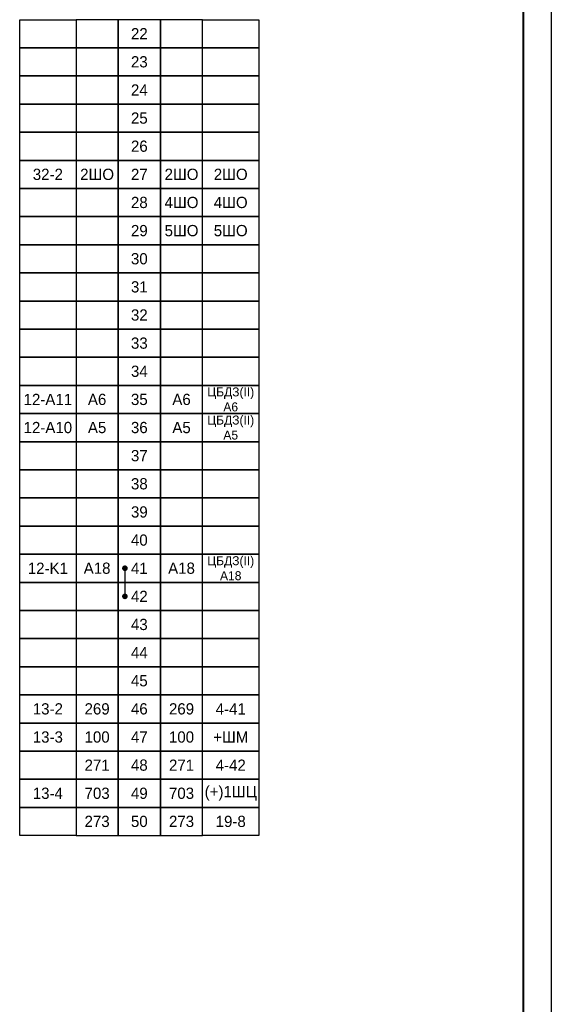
# Model space of a CAD drawing. Header units: millimetres. Extents: x 4897 to 12009, y -3017 to 2708.
# Tile 74 of 86: x 8800 to 8894, y 800 to 975. Entities that reach past the tile are written whole.
import ezdxf

# ---------------------------------------------------------------- set-up
doc = ezdxf.new("R2010")
doc.units = ezdxf.units.MM
doc.styles.add('SIMPLEX', font='txt', dxfattribs={"height": 5})

msp = doc.modelspace()

# ---------------------------------------------------------------- linework, layer by layer
for p, q in [((8894.32, 1132.6), (8894.32, 712.59)), ((8818.56, 877.53), (8818.56, 872.53))]:
    msp.add_line(p, q)
at = {"lineweight": 40}
msp.add_line((8889.32, 1112.6), (8889.32, 717.5), dxfattribs=at)
for points in [[(8809.87, 970.03), (8799.87, 970.03), (8799.87, 975.03), (8809.87, 975.03)], [(8809.87, 970.03), (8817.37, 970.03), (8817.37, 975.03), (8809.87, 975.03)], [(8817.37, 970.03), (8824.87, 970.03), (8824.87, 975.03), (8817.37, 975.03)], [(8824.87, 970.03), (8832.37, 970.03), (8832.37, 975.03), (8824.87, 975.03)], [(8842.36, 970.03), (8832.37, 970.03), (8832.37, 975.03), (8842.36, 975.03)], [(8809.87, 965.03), (8799.87, 965.03), (8799.87, 970.03), (8809.87, 970.03)], [(8809.87, 965.03), (8817.37, 965.03), (8817.37, 970.03), (8809.87, 970.03)], [(8817.37, 965.03), (8824.87, 965.03), (8824.87, 970.03), (8817.37, 970.03)], [(8824.87, 965.03), (8832.37, 965.03), (8832.37, 970.03), (8824.87, 970.03)], [(8842.36, 965.03), (8832.37, 965.03), (8832.37, 970.03), (8842.36, 970.03)], [(8809.87, 960.03), (8799.87, 960.03), (8799.87, 965.03), (8809.87, 965.03)], [(8809.87, 960.03), (8817.37, 960.03), (8817.37, 965.03), (8809.87, 965.03)], [(8817.37, 960.03), (8824.87, 960.03), (8824.87, 965.03), (8817.37, 965.03)], [(8824.87, 960.03), (8832.37, 960.03), (8832.37, 965.03), (8824.87, 965.03)], [(8842.36, 960.03), (8832.37, 960.03), (8832.37, 965.03), (8842.36, 965.03)], [(8809.87, 955.03), (8799.87, 955.03), (8799.87, 960.03), (8809.87, 960.03)], [(8809.87, 955.03), (8799.87, 955.03), (8799.87, 960.03), (8809.87, 960.03)], [(8809.87, 955.03), (8817.37, 955.03), (8817.37, 960.03), (8809.87, 960.03)], [(8809.87, 955.03), (8817.37, 955.03), (8817.37, 960.03), (8809.87, 960.03)], [(8817.37, 955.03), (8824.87, 955.03), (8824.87, 960.03), (8817.37, 960.03)], [(8824.87, 955.03), (8832.37, 955.03), (8832.37, 960.03), (8824.87, 960.03)], [(8824.87, 955.03), (8832.37, 955.03), (8832.37, 960.03), (8824.87, 960.03)], [(8842.36, 955.03), (8832.37, 955.03), (8832.37, 960.03), (8842.36, 960.03)], [(8842.36, 955.03), (8832.37, 955.03), (8832.37, 960.03), (8842.36, 960.03)], [(8809.87, 950.03), (8799.87, 950.03), (8799.87, 955.03), (8809.87, 955.03)], [(8809.87, 950.03), (8799.87, 950.03), (8799.87, 955.03), (8809.87, 955.03)], [(8809.87, 950.03), (8817.37, 950.03), (8817.37, 955.03), (8809.87, 955.03)], [(8809.87, 950.03), (8817.37, 950.03), (8817.37, 955.03), (8809.87, 955.03)], [(8817.37, 950.03), (8824.87, 950.03), (8824.87, 955.03), (8817.37, 955.03)], [(8824.87, 950.03), (8832.37, 950.03), (8832.37, 955.03), (8824.87, 955.03)], [(8824.87, 950.03), (8832.37, 950.03), (8832.37, 955.03), (8824.87, 955.03)], [(8842.36, 950.03), (8832.37, 950.03), (8832.37, 955.03), (8842.36, 955.03)], [(8842.36, 950.03), (8832.37, 950.03), (8832.37, 955.03), (8842.36, 955.03)], [(8809.87, 945.03), (8799.87, 945.03), (8799.87, 950.03), (8809.87, 950.03)], [(8809.87, 945.03), (8817.37, 945.03), (8817.37, 950.03), (8809.87, 950.03)], [(8817.37, 945.03), (8824.87, 945.03), (8824.87, 950.03), (8817.37, 950.03)], [(8824.87, 945.03), (8832.37, 945.03), (8832.37, 950.03), (8824.87, 950.03)], [(8842.36, 945.03), (8832.37, 945.03), (8832.37, 950.03), (8842.36, 950.03)], [(8809.87, 940.03), (8799.87, 940.03), (8799.87, 945.03), (8809.87, 945.03)], [(8809.87, 940.03), (8817.37, 940.03), (8817.37, 945.03), (8809.87, 945.03)], [(8817.37, 940.03), (8824.87, 940.03), (8824.87, 945.03), (8817.37, 945.03)], [(8824.87, 940.03), (8832.37, 940.03), (8832.37, 945.03), (8824.87, 945.03)], [(8842.36, 940.03), (8832.37, 940.03), (8832.37, 945.03), (8842.36, 945.03)], [(8809.87, 935.03), (8799.87, 935.03), (8799.87, 940.03), (8809.87, 940.03)], [(8809.87, 935.03), (8799.87, 935.03), (8799.87, 940.03), (8809.87, 940.03)], [(8809.87, 935.03), (8817.37, 935.03), (8817.37, 940.03), (8809.87, 940.03)], [(8809.87, 935.03), (8817.37, 935.03), (8817.37, 940.03), (8809.87, 940.03)], [(8817.37, 935.03), (8824.87, 935.03), (8824.87, 940.03), (8817.37, 940.03)], [(8824.87, 935.03), (8832.37, 935.03), (8832.37, 940.03), (8824.87, 940.03)], [(8824.87, 935.03), (8832.37, 935.03), (8832.37, 940.03), (8824.87, 940.03)], [(8842.36, 935.03), (8832.37, 935.03), (8832.37, 940.03), (8842.36, 940.03)], [(8842.36, 935.03), (8832.37, 935.03), (8832.37, 940.03), (8842.36, 940.03)], [(8809.87, 930.03), (8799.87, 930.03), (8799.87, 935.03), (8809.87, 935.03)], [(8809.87, 930.03), (8799.87, 930.03), (8799.87, 935.03), (8809.87, 935.03)], [(8809.87, 930.03), (8817.37, 930.03), (8817.37, 935.03), (8809.87, 935.03)], [(8809.87, 930.03), (8817.37, 930.03), (8817.37, 935.03), (8809.87, 935.03)], [(8817.37, 930.03), (8824.87, 930.03), (8824.87, 935.03), (8817.37, 935.03)], [(8824.87, 930.03), (8832.37, 930.03), (8832.37, 935.03), (8824.87, 935.03)], [(8824.87, 930.03), (8832.37, 930.03), (8832.37, 935.03), (8824.87, 935.03)], [(8842.36, 930.03), (8832.37, 930.03), (8832.37, 935.03), (8842.36, 935.03)], [(8842.36, 930.03), (8832.37, 930.03), (8832.37, 935.03), (8842.36, 935.03)], [(8809.87, 925.03), (8799.87, 925.03), (8799.87, 930.03), (8809.87, 930.03)], [(8809.87, 925.03), (8799.87, 925.03), (8799.87, 930.03), (8809.87, 930.03)], [(8809.87, 925.03), (8817.37, 925.03), (8817.37, 930.03), (8809.87, 930.03)], [(8809.87, 925.03), (8817.37, 925.03), (8817.37, 930.03), (8809.87, 930.03)], [(8817.37, 925.03), (8824.87, 925.03), (8824.87, 930.03), (8817.37, 930.03)], [(8824.87, 925.03), (8832.37, 925.03), (8832.37, 930.03), (8824.87, 930.03)], [(8824.87, 925.03), (8832.37, 925.03), (8832.37, 930.03), (8824.87, 930.03)], [(8842.36, 925.03), (8832.37, 925.03), (8832.37, 930.03), (8842.36, 930.03)], [(8842.36, 925.03), (8832.37, 925.03), (8832.37, 930.03), (8842.36, 930.03)], [(8809.87, 920.03), (8799.87, 920.03), (8799.87, 925.03), (8809.87, 925.03)], [(8809.87, 920.03), (8799.87, 920.03), (8799.87, 925.03), (8809.87, 925.03)], [(8809.87, 920.03), (8817.37, 920.03), (8817.37, 925.03), (8809.87, 925.03)], [(8809.87, 920.03), (8817.37, 920.03), (8817.37, 925.03), (8809.87, 925.03)], [(8817.37, 920.03), (8824.87, 920.03), (8824.87, 925.03), (8817.37, 925.03)], [(8824.87, 920.03), (8832.37, 920.03), (8832.37, 925.03), (8824.87, 925.03)], [(8824.87, 920.03), (8832.37, 920.03), (8832.37, 925.03), (8824.87, 925.03)], [(8842.36, 920.03), (8832.37, 920.03), (8832.37, 925.03), (8842.36, 925.03)], [(8842.36, 920.03), (8832.37, 920.03), (8832.37, 925.03), (8842.36, 925.03)], [(8809.87, 915.03), (8799.87, 915.03), (8799.87, 920.03), (8809.87, 920.03)], [(8809.87, 915.03), (8799.87, 915.03), (8799.87, 920.03), (8809.87, 920.03)], [(8809.87, 915.03), (8817.37, 915.03), (8817.37, 920.03), (8809.87, 920.03)], [(8809.87, 915.03), (8817.37, 915.03), (8817.37, 920.03), (8809.87, 920.03)], [(8817.37, 915.03), (8824.87, 915.03), (8824.87, 920.03), (8817.37, 920.03)], [(8824.87, 915.03), (8832.37, 915.03), (8832.37, 920.03), (8824.87, 920.03)], [(8824.87, 915.03), (8832.37, 915.03), (8832.37, 920.03), (8824.87, 920.03)], [(8842.36, 915.03), (8832.37, 915.03), (8832.37, 920.03), (8842.36, 920.03)], [(8842.36, 915.03), (8832.37, 915.03), (8832.37, 920.03), (8842.36, 920.03)], [(8809.87, 910.03), (8799.87, 910.03), (8799.87, 915.03), (8809.87, 915.03)], [(8809.87, 910.03), (8799.87, 910.03), (8799.87, 915.03), (8809.87, 915.03)], [(8809.87, 910.03), (8817.37, 910.03), (8817.37, 915.03), (8809.87, 915.03)], [(8809.87, 910.03), (8817.37, 910.03), (8817.37, 915.03), (8809.87, 915.03)], [(8817.37, 910.03), (8824.87, 910.03), (8824.87, 915.03), (8817.37, 915.03)], [(8824.87, 910.03), (8832.37, 910.03), (8832.37, 915.03), (8824.87, 915.03)], [(8824.87, 910.03), (8832.37, 910.03), (8832.37, 915.03), (8824.87, 915.03)], [(8842.36, 910.03), (8832.37, 910.03), (8832.37, 915.03), (8842.36, 915.03)], [(8842.36, 910.03), (8832.37, 910.03), (8832.37, 915.03), (8842.36, 915.03)], [(8809.87, 905.03), (8799.87, 905.03), (8799.87, 910.03), (8809.87, 910.03)], [(8809.87, 905.03), (8799.87, 905.03), (8799.87, 910.03), (8809.87, 910.03)], [(8809.87, 905.03), (8817.37, 905.03), (8817.37, 910.03), (8809.87, 910.03)], [(8809.87, 905.03), (8817.37, 905.03), (8817.37, 910.03), (8809.87, 910.03)], [(8817.37, 905.03), (8824.87, 905.03), (8824.87, 910.03), (8817.37, 910.03)], [(8824.87, 905.03), (8832.37, 905.03), (8832.37, 910.03), (8824.87, 910.03)], [(8824.87, 905.03), (8832.37, 905.03), (8832.37, 910.03), (8824.87, 910.03)], [(8842.36, 905.03), (8832.37, 905.03), (8832.37, 910.03), (8842.36, 910.03)], [(8842.36, 905.03), (8832.37, 905.03), (8832.37, 910.03), (8842.36, 910.03)], [(8809.87, 900.03), (8799.87, 900.03), (8799.87, 905.03), (8809.87, 905.03)], [(8809.87, 900.03), (8799.87, 900.03), (8799.87, 905.03), (8809.87, 905.03)], [(8809.87, 900.03), (8817.37, 900.03), (8817.37, 905.03), (8809.87, 905.03)], [(8809.87, 900.03), (8817.37, 900.03), (8817.37, 905.03), (8809.87, 905.03)], [(8817.37, 900.03), (8824.87, 900.03), (8824.87, 905.03), (8817.37, 905.03)], [(8824.87, 900.03), (8832.37, 900.03), (8832.37, 905.03), (8824.87, 905.03)], [(8824.87, 900.03), (8832.37, 900.03), (8832.37, 905.03), (8824.87, 905.03)], [(8842.36, 900.03), (8832.37, 900.03), (8832.37, 905.03), (8842.36, 905.03)], [(8842.36, 900.03), (8832.37, 900.03), (8832.37, 905.03), (8842.36, 905.03)], [(8809.87, 895.03), (8799.87, 895.03), (8799.87, 900.03), (8809.87, 900.03)], [(8809.87, 895.03), (8799.87, 895.03), (8799.87, 900.03), (8809.87, 900.03)], [(8809.87, 895.03), (8817.37, 895.03), (8817.37, 900.03), (8809.87, 900.03)], [(8809.87, 895.03), (8817.37, 895.03), (8817.37, 900.03), (8809.87, 900.03)], [(8817.37, 895.03), (8824.87, 895.03), (8824.87, 900.03), (8817.37, 900.03)], [(8824.87, 895.03), (8832.37, 895.03), (8832.37, 900.03), (8824.87, 900.03)], [(8824.87, 895.03), (8832.37, 895.03), (8832.37, 900.03), (8824.87, 900.03)], [(8842.36, 895.03), (8832.37, 895.03), (8832.37, 900.03), (8842.36, 900.03)], [(8842.36, 895.03), (8832.37, 895.03), (8832.37, 900.03), (8842.36, 900.03)], [(8809.87, 890.03), (8799.87, 890.03), (8799.87, 895.03), (8809.87, 895.03)], [(8809.87, 890.03), (8799.87, 890.03), (8799.87, 895.03), (8809.87, 895.03)], [(8809.87, 890.03), (8817.37, 890.03), (8817.37, 895.03), (8809.87, 895.03)], [(8809.87, 890.03), (8817.37, 890.03), (8817.37, 895.03), (8809.87, 895.03)], [(8817.37, 890.03), (8824.87, 890.03), (8824.87, 895.03), (8817.37, 895.03)], [(8824.87, 890.03), (8832.37, 890.03), (8832.37, 895.03), (8824.87, 895.03)], [(8824.87, 890.03), (8832.37, 890.03), (8832.37, 895.03), (8824.87, 895.03)], [(8842.36, 890.03), (8832.37, 890.03), (8832.37, 895.03), (8842.36, 895.03)], [(8842.36, 890.03), (8832.37, 890.03), (8832.37, 895.03), (8842.36, 895.03)], [(8809.87, 885.03), (8799.87, 885.03), (8799.87, 890.03), (8809.87, 890.03)], [(8809.87, 885.03), (8799.87, 885.03), (8799.87, 890.03), (8809.87, 890.03)], [(8809.87, 885.03), (8817.37, 885.03), (8817.37, 890.03), (8809.87, 890.03)], [(8809.87, 885.03), (8817.37, 885.03), (8817.37, 890.03), (8809.87, 890.03)], [(8817.37, 885.03), (8824.87, 885.03), (8824.87, 890.03), (8817.37, 890.03)], [(8824.87, 885.03), (8832.37, 885.03), (8832.37, 890.03), (8824.87, 890.03)], [(8824.87, 885.03), (8832.37, 885.03), (8832.37, 890.03), (8824.87, 890.03)], [(8842.36, 885.03), (8832.37, 885.03), (8832.37, 890.03), (8842.36, 890.03)], [(8842.36, 885.03), (8832.37, 885.03), (8832.37, 890.03), (8842.36, 890.03)], [(8809.87, 880.03), (8799.87, 880.03), (8799.87, 885.03), (8809.87, 885.03)], [(8809.87, 880.03), (8799.87, 880.03), (8799.87, 885.03), (8809.87, 885.03)], [(8809.87, 880.03), (8817.37, 880.03), (8817.37, 885.03), (8809.87, 885.03)], [(8809.87, 880.03), (8817.37, 880.03), (8817.37, 885.03), (8809.87, 885.03)], [(8817.37, 880.03), (8824.87, 880.03), (8824.87, 885.03), (8817.37, 885.03)], [(8824.87, 880.03), (8832.37, 880.03), (8832.37, 885.03), (8824.87, 885.03)], [(8824.87, 880.03), (8832.37, 880.03), (8832.37, 885.03), (8824.87, 885.03)], [(8842.36, 880.03), (8832.37, 880.03), (8832.37, 885.03), (8842.36, 885.03)], [(8842.36, 880.03), (8832.37, 880.03), (8832.37, 885.03), (8842.36, 885.03)], [(8809.87, 875.03), (8799.87, 875.03), (8799.87, 880.03), (8809.87, 880.03)], [(8809.87, 875.03), (8817.37, 875.03), (8817.37, 880.03), (8809.87, 880.03)], [(8817.37, 875.03), (8824.87, 875.03), (8824.87, 880.03), (8817.37, 880.03)], [(8824.87, 875.03), (8832.37, 875.03), (8832.37, 880.03), (8824.87, 880.03)], [(8842.36, 875.03), (8832.37, 875.03), (8832.37, 880.03), (8842.36, 880.03)], [(8809.87, 870.03), (8799.87, 870.03), (8799.87, 875.03), (8809.87, 875.03)], [(8809.87, 870.03), (8817.37, 870.03), (8817.37, 875.03), (8809.87, 875.03)], [(8817.37, 870.03), (8824.87, 870.03), (8824.87, 875.03), (8817.37, 875.03)], [(8824.87, 870.03), (8832.37, 870.03), (8832.37, 875.03), (8824.87, 875.03)], [(8842.36, 870.03), (8832.37, 870.03), (8832.37, 875.03), (8842.36, 875.03)], [(8809.87, 865.03), (8799.87, 865.03), (8799.87, 870.03), (8809.87, 870.03)], [(8809.87, 865.03), (8817.37, 865.03), (8817.37, 870.03), (8809.87, 870.03)], [(8817.37, 865.03), (8824.87, 865.03), (8824.87, 870.03), (8817.37, 870.03)], [(8824.87, 865.03), (8832.37, 865.03), (8832.37, 870.03), (8824.87, 870.03)], [(8842.36, 865.03), (8832.37, 865.03), (8832.37, 870.03), (8842.36, 870.03)], [(8809.87, 860.03), (8799.87, 860.03), (8799.87, 865.03), (8809.87, 865.03)], [(8809.87, 860.03), (8817.37, 860.03), (8817.37, 865.03), (8809.87, 865.03)], [(8817.37, 860.03), (8824.87, 860.03), (8824.87, 865.03), (8817.37, 865.03)], [(8824.87, 860.03), (8832.37, 860.03), (8832.37, 865.03), (8824.87, 865.03)], [(8842.36, 860.03), (8832.37, 860.03), (8832.37, 865.03), (8842.36, 865.03)], [(8809.87, 855.03), (8799.87, 855.03), (8799.87, 860.03), (8809.87, 860.03)], [(8809.87, 855.03), (8817.37, 855.03), (8817.37, 860.03), (8809.87, 860.03)], [(8817.37, 855.03), (8824.87, 855.03), (8824.87, 860.03), (8817.37, 860.03)], [(8824.87, 855.03), (8832.37, 855.03), (8832.37, 860.03), (8824.87, 860.03)], [(8842.36, 855.03), (8832.37, 855.03), (8832.37, 860.03), (8842.36, 860.03)], [(8809.87, 850.03), (8799.87, 850.03), (8799.87, 855.03), (8809.87, 855.03)], [(8809.87, 850.03), (8799.87, 850.03), (8799.87, 855.03), (8809.87, 855.03)], [(8809.87, 850.03), (8817.37, 850.03), (8817.37, 855.03), (8809.87, 855.03)], [(8809.87, 850.03), (8817.37, 850.03), (8817.37, 855.03), (8809.87, 855.03)], [(8817.37, 850.03), (8824.87, 850.03), (8824.87, 855.03), (8817.37, 855.03)], [(8824.87, 850.03), (8832.37, 850.03), (8832.37, 855.03), (8824.87, 855.03)], [(8824.87, 850.03), (8832.37, 850.03), (8832.37, 855.03), (8824.87, 855.03)], [(8842.36, 850.03), (8832.37, 850.03), (8832.37, 855.03), (8842.36, 855.03)], [(8842.36, 850.03), (8832.37, 850.03), (8832.37, 855.03), (8842.36, 855.03)], [(8809.87, 845.03), (8799.87, 845.03), (8799.87, 850.03), (8809.87, 850.03)], [(8809.87, 845.03), (8817.37, 845.03), (8817.37, 850.03), (8809.87, 850.03)], [(8817.37, 845.03), (8824.87, 845.03), (8824.87, 850.03), (8817.37, 850.03)], [(8824.87, 845.03), (8832.37, 845.03), (8832.37, 850.03), (8824.87, 850.03)], [(8842.36, 845.03), (8832.37, 845.03), (8832.37, 850.03), (8842.36, 850.03)], [(8809.87, 840.03), (8799.87, 840.03), (8799.87, 845.03), (8809.87, 845.03)], [(8809.87, 840.03), (8817.37, 840.03), (8817.37, 845.03), (8809.87, 845.03)], [(8817.37, 840.03), (8824.87, 840.03), (8824.87, 845.03), (8817.37, 845.03)], [(8824.87, 840.03), (8832.37, 840.03), (8832.37, 845.03), (8824.87, 845.03)], [(8842.36, 840.03), (8832.37, 840.03), (8832.37, 845.03), (8842.36, 845.03)], [(8809.87, 835.03), (8799.87, 835.03), (8799.87, 840.03), (8809.87, 840.03)], [(8809.87, 835.03), (8817.37, 835.03), (8817.37, 840.03), (8809.87, 840.03)], [(8817.37, 835.03), (8824.87, 835.03), (8824.87, 840.03), (8817.37, 840.03)], [(8824.87, 835.03), (8832.37, 835.03), (8832.37, 840.03), (8824.87, 840.03)], [(8842.36, 835.03), (8832.37, 835.03), (8832.37, 840.03), (8842.36, 840.03)], [(8809.87, 830.03), (8799.87, 830.03), (8799.87, 835.03), (8809.87, 835.03)], [(8809.87, 830.03), (8799.87, 830.03), (8799.87, 835.03), (8809.87, 835.03)], [(8809.87, 830.03), (8817.37, 830.03), (8817.37, 835.03), (8809.87, 835.03)], [(8809.87, 830.03), (8817.37, 830.03), (8817.37, 835.03), (8809.87, 835.03)], [(8817.37, 830.03), (8824.87, 830.03), (8824.87, 835.03), (8817.37, 835.03)], [(8824.87, 830.03), (8832.37, 830.03), (8832.37, 835.03), (8824.87, 835.03)], [(8824.87, 830.03), (8832.37, 830.03), (8832.37, 835.03), (8824.87, 835.03)], [(8842.36, 830.03), (8832.37, 830.03), (8832.37, 835.03), (8842.36, 835.03)], [(8842.36, 830.03), (8832.37, 830.03), (8832.37, 835.03), (8842.36, 835.03)]]:
    msp.add_lwpolyline(points, close=True)
at = {"const_width": 0.45}
for points in [[(8818.56, 877.81, 1), (8818.56, 877.26, 1)], [(8818.56, 872.81, 1), (8818.56, 872.26, 1)]]:
    msp.add_lwpolyline(points, format="xyb", close=True, dxfattribs=at)

# ---------------------------------------------------------------- texts
at = {"char_height": 2, "width": 7.4997, "attachment_point": 5, "style": 'SIMPLEX'}
for s, insert in [('22', (8821.12, 972.53)), ('23', (8821.12, 967.53)), ('24', (8821.12, 962.53)), ('25', (8821.12, 957.53)), ('26', (8821.12, 952.53)), ('27', (8821.12, 947.53)), ('28', (8821.12, 942.53)), ('29', (8821.12, 937.53)), ('30', (8821.12, 932.53)), ('31', (8821.12, 927.53)), ('32', (8821.12, 922.53)), ('33', (8821.12, 917.53)), ('34', (8821.12, 912.53)), ('35', (8821.12, 907.53)), ('36', (8821.12, 902.53)), ('37', (8821.12, 897.53)), ('38 ', (8821.12, 892.53)), ('39', (8821.12, 887.53)), ('40', (8821.12, 882.53)), ('41', (8821.12, 877.53)), ('42', (8821.12, 872.53)), ('43', (8821.12, 867.53)), ('44', (8821.12, 862.53)), ('45', (8821.12, 857.53)), ('46', (8821.12, 852.53)), ('47', (8821.12, 847.53)), ('48', (8821.12, 842.53)), ('49', (8821.12, 837.53)), ('50', (8821.12, 832.53))]:
    msp.add_mtext(s, dxfattribs=dict(at, insert=insert))
at = {"attachment_point": 5, "rotation": 0, "style": 'SIMPLEX'}
for s, insert, char_height, width in [('32-2', (8804.87, 947.53), 2, 9.9996), ('2ШО', (8813.62, 947.53), 2, 7.4997), ('2ШО', (8828.62, 947.53), 2, 7.4997), ('2ШО', (8837.36, 947.53), 2, 9.9996), ('4ШО', (8828.62, 942.53), 2, 7.4997), ('4ШО', (8837.36, 942.53), 2, 9.9996), ('5ШО', (8828.62, 937.53), 2, 7.4997), ('5ШО', (8837.36, 937.53), 2, 9.9996), ('ЦБДЗ(II) A6', (8837.36, 907.53), 1.6, 9.9995), ('12-A11', (8804.87, 907.53), 2, 9.9996), ('A6', (8813.62, 907.53), 2, 7.4997), ('A6', (8828.62, 907.53), 2, 7.4997), ('ЦБДЗ(II) А5', (8837.36, 902.53), 1.6, 9.9995), ('12-A10', (8804.87, 902.53), 2, 9.9996), ('A5', (8813.62, 902.53), 2, 7.4997), ('A5', (8828.62, 902.53), 2, 7.4997), ('12-K1', (8804.87, 877.53), 2, 9.9996), ('A18', (8813.62, 877.53), 2, 7.4997), ('A18', (8828.62, 877.53), 2, 7.4997), ('ЦБДЗ(II) А18', (8837.36, 877.53), 1.6, 9.9996), ('13-2', (8804.87, 852.53), 2, 9.9996), ('269', (8813.62, 852.53), 2, 7.4997), ('269', (8828.62, 852.53), 2, 7.4997), ('4-41', (8837.36, 852.53), 2, 9.9996), ('13-3', (8804.87, 847.53), 2, 9.9996), ('100', (8813.62, 847.53), 2, 7.4997), ('100', (8828.62, 847.53), 2, 7.4997), ('+ШМ', (8837.36, 847.53), 2, 9.9996), ('271', (8813.62, 842.53), 2, 7.4997), ('271', (8828.62, 842.53), 2, 7.4997), ('4-42', (8837.36, 842.53), 2, 9.9996), ('13-4', (8804.87, 837.53), 2, 9.9996), ('703', (8813.62, 837.53), 2, 7.4997), ('703', (8828.62, 837.53), 2, 7.4997), ('(+)1ШЦ', (8837.36, 837.53), 2, 9.9996), ('273', (8813.62, 832.53), 2, 7.4997), ('273', (8828.62, 832.53), 2, 7.4997), ('19-8', (8837.36, 832.53), 2, 9.9996)]:
    msp.add_mtext(s, dxfattribs=dict(at, insert=insert, char_height=char_height, width=width))

doc.saveas('drawing.dxf')
